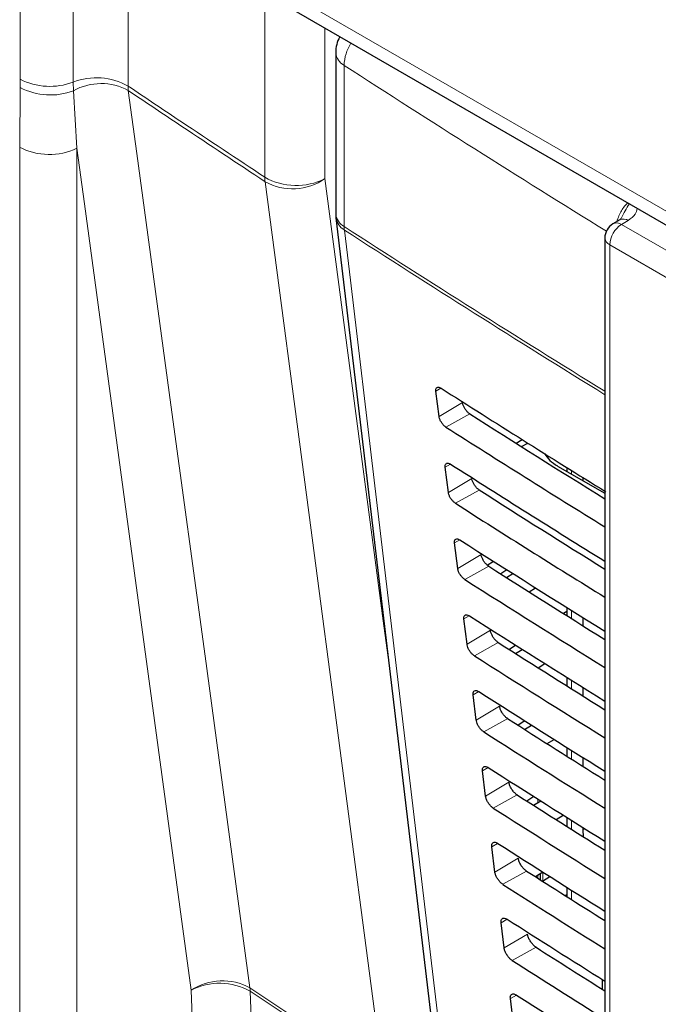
# Paper-space layout 'Blatt2' of a CAD drawing. Header units: millimetres. Extents: x 5 to 418, y 2 to 292.
# Tile 24 of 71: x 115 to 125, y 155 to 170. Entities that reach past the tile are written whole.
import ezdxf

# ---------------------------------------------------------------- set-up
doc = ezdxf.new("R2010")
doc.units = ezdxf.units.MM

psp = doc.layouts.new('Blatt2')

# ---------------------------------------------------------------- linework, layer by layer
at = {"color": 7, "linetype": 'Continuous', "lineweight": 18}
for p, q in [((115.256, 168.795), (115.256, 171.398)), ((116.052, 171.356), (116.052, 168.753)), ((116.876, 171.246), (116.876, 168.693)), ((119.045, 170.228), (129.912, 163.955)), ((118.931, 167.323), (118.931, 169.942)), ((119.834, 169.561), (119.834, 167.302)), ((120.123, 169.004), (120.123, 166.582)), ((115.255, 168.672), (115.256, 168.795)), ((116.052, 168.753), (116.056, 168.623)), ((115.248, 167.773), (115.255, 168.672)), ((116.056, 168.623), (116.108, 167.76)), ((116.88, 168.625), (116.876, 168.693)), ((115.248, 125.151), (115.248, 167.773)), ((116.108, 167.76), (116.108, 125.138)), ((124.391, 166.674), (124.29, 166.613)), ((124.29, 166.613), (135.433, 160.181)), ((135.256, 159.875), (124.113, 166.307)), ((124.113, 166.307), (124.113, 149.228)), ((121.578, 164.153), (121.503, 164.108)), ((121.901, 163.938), (121.549, 163.728)), ((122.01, 163.768), (121.652, 163.568)), ((121.719, 163.013), (121.642, 162.967)), ((122.04, 162.796), (121.689, 162.586)), ((123.541, 162.914), (123.541, 162.861)), ((122.152, 162.622), (121.794, 162.423)), ((121.861, 161.873), (121.782, 161.826)), ((122.18, 161.655), (121.829, 161.445)), ((122.295, 161.477), (121.937, 161.277)), ((122.003, 160.733), (121.922, 160.684)), ((123.541, 160.811), (123.541, 160.689)), ((122.32, 160.514), (121.969, 160.304)), ((122.437, 160.331), (122.079, 160.132)), ((123.541, 159.76), (123.541, 159.633)), ((122.145, 159.593), (122.062, 159.543)), ((122.459, 159.373), (122.108, 159.163)), ((122.58, 159.186), (122.222, 158.986)), ((123.541, 158.708), (123.541, 158.577)), ((122.286, 158.453), (122.201, 158.402)), ((122.599, 158.231), (122.248, 158.021)), ((122.722, 158.04), (122.364, 157.841)), ((123.035, 157.925), (123.035, 157.976)), ((123.541, 157.657), (123.541, 157.521)), ((123.71, 157.517), (123.738, 157.533)), ((122.428, 157.312), (122.341, 157.26)), ((122.739, 157.09), (122.388, 156.88)), ((122.864, 156.895), (122.506, 156.696)), ((123.109, 156.88), (123.109, 156.746)), ((123.035, 156.786), (123.035, 156.834)), ((123.541, 156.606), (123.541, 156.466)), ((122.57, 156.172), (122.481, 156.119)), ((122.879, 155.949), (122.527, 155.739)), ((123.007, 155.75), (122.649, 155.55)), ((124.039, 155.242), (124.039, 155.096)), ((122.711, 155.032), (122.621, 154.978))]:
    psp.add_line(p, q, dxfattribs=at)
at = {"color": 7, "linetype": 'Continuous', "lineweight": 25}
for p, q in [((119.175, 169.942), (130.041, 163.669)), ((119.996, 169.196), (119.996, 166.774)), ((120, 166.715), (121.594, 153.292)), ((124.263, 166.684), (124.162, 166.624)), ((124.04, 166.409), (124.04, 149.33)), ((121.549, 163.728), (121.503, 164.108)), ((122.706, 163.326), (122.798, 163.38)), ((122.789, 163.274), (122.882, 163.327)), ((123.168, 163.12), (123.19, 163.133)), ((121.689, 162.586), (121.642, 162.967)), ((123.329, 162.983), (124.04, 162.573)), ((123.468, 162.96), (123.468, 162.903)), ((123.71, 162.809), (123.71, 162.763)), ((121.829, 161.445), (121.782, 161.826)), ((122.274, 161.493), (122.367, 161.551)), ((122.568, 161.423), (122.475, 161.362)), ((122.563, 161.306), (122.659, 161.366)), ((122.901, 161.092), (122.997, 161.152)), ((123.468, 160.857), (123.468, 160.735)), ((123.468, 160.795), (123.421, 160.764)), ((121.969, 160.304), (121.922, 160.684)), ((123.71, 160.705), (123.71, 160.583)), ((122.703, 160.288), (122.606, 160.224)), ((122.698, 160.166), (122.798, 160.227)), ((123.036, 159.951), (123.137, 160.014)), ((123.468, 159.806), (123.468, 159.679)), ((122.108, 159.163), (122.062, 159.543)), ((123.71, 159.654), (123.71, 159.527)), ((122.837, 159.152), (122.737, 159.086)), ((122.833, 159.025), (122.937, 159.089)), ((123.171, 158.81), (123.276, 158.875)), ((123.468, 158.754), (123.468, 158.623)), ((123.71, 158.602), (123.71, 158.47)), ((122.248, 158.021), (122.201, 158.402)), ((122.972, 158.017), (122.868, 157.948)), ((122.968, 157.884), (123.076, 157.95)), ((123.073, 157.949), (123.073, 157.952)), ((123.307, 157.669), (123.415, 157.737)), ((123.468, 157.703), (123.468, 157.568)), ((123.71, 157.551), (123.71, 157.517)), ((123.71, 157.517), (123.716, 157.411)), ((122.388, 156.88), (122.341, 157.26)), ((123.106, 156.881), (122.999, 156.81)), ((123.073, 156.762), (123.073, 156.859)), ((123.104, 156.743), (123.215, 156.812)), ((123.468, 156.653), (123.468, 156.512)), ((123.442, 156.528), (123.468, 156.544)), ((122.527, 155.739), (122.481, 156.119)), ((124.002, 155.265), (124.002, 155.119)), ((122.667, 154.598), (122.621, 154.978))]:
    psp.add_line(p, q, dxfattribs=at)
at = {"color": 7, "linetype": 'Continuous', "lineweight": 18, "flags": 128}
for points in [[(116.88, 168.625), (117.008, 167.68), (117.521, 163.903), (118.033, 160.125), (118.708, 155.141)], [(117.824, 155.104), (117.384, 158.346), (116.919, 161.777), (116.222, 166.923), (116.108, 167.76)], [(120.707, 153.807), (120.583, 154.749), (120.087, 158.516), (119.591, 162.283), (118.936, 167.255)], [(119.834, 167.302), (120.034, 165.786), (120.71, 160.654), (120.807, 159.919)], [(120.126, 166.529), (120.216, 165.777), (120.573, 162.769), (121.719, 153.106)]]:
    psp.add_lwpolyline(points, dxfattribs=at)
at = {"color": 7, "linetype": 'Continuous', "lineweight": 25, "flags": 128}
psp.add_lwpolyline([(124.27, 166.688), (124.264, 166.685), (124.263, 166.684)], dxfattribs=at)
at = {"color": 7, "linetype": 'Continuous', "lineweight": 25}
for centre, radius, start, end in [((120.496, 169.196), 0.5, 151.6791, 180), ((120.496, 166.774), 0.5, 180, 186.7694), ((124.29, 166.409), 0.25, 120.8709, 180)]:
    psp.add_arc(centre, radius, start, end, dxfattribs=at)
at = {"color": 7, "linetype": 'Continuous', "lineweight": 18}
for centre, radius, start, end in [((120.794, 168.981), 0.672, 148.0326, 177.9926), ((120.236, 169.216), 0.24, 184.8047, 242.0682), ((239.599, 353.63), 219.912, 237.09211, 238.30655), ((115.701, 169.666), 0.978, 242.9172, 291.0045), ((116.401, 167.856), 0.962, 60.4335, 111.2768), ((116.469, 167.877), 0.854, 61.2162, 119.004), ((115.709, 169.523), 0.964, 241.9338, 291.088), ((115.691, 168.633), 0.968, 242.738, 295.5297), ((119.402, 168.151), 0.953, 240.3763, 296.9742), ((119.432, 167.32), 0.501, 179.6704, 187.4556), ((119.347, 168.002), 0.853, 241.1537, 304.8364), ((120.236, 166.794), 0.24, 184.8047, 242.0682), ((120.259, 166.756), 0.262, 188.9506, 239.6645), ((124.218, 166.514), 0.123, 53.8194, 116.8686), ((124.317, 166.564), 0.132, 55.8095, 110.724), ((239.587, 351.19), 219.89, 237.09208, 238.29969), ((120.528, 166.581), 0.405, 179.878, 187.3161), ((239.58, 351.12), 219.87, 237.09203, 238.29874), ((124.497, 166.29), 0.384, 122.6054, 177.3951), ((124.163, 166.42), 0.123, 185.0847, 246.2373), ((118.297, 154.391), 0.855, 61.2553, 123.574), ((118.254, 154.279), 0.931, 60.508, 117.5428), ((118.225, 155.078), 0.487, 1.2932, 7.4785)]:
    psp.add_arc(centre, radius, start, end, dxfattribs=at)
at = {"color": 7, "linetype": 'Continuous', "lineweight": 25}
for centre, major_axis, ratio, start_param, end_param in [((307.105, 264.714), (250.293, 3.851), 0.587275, 3.868493, 3.883113), ((306.281, 256.504), (248.523, -3.692), 0.567125, 3.885601, 3.897695), ((306.28, 256.504), (249.027, -3.699), 0.567125, 3.885702, 3.899882), ((123.859, 163.279), (0.75, -0.011), 0.567125, 3.439115, 3.935417), ((307.105, 263.489), (250.093, 3.848), 0.587275, 3.868453, 3.882164), ((306.281, 255.28), (248.322, -3.689), 0.567125, 3.885561, 3.896821), ((306.281, 255.279), (248.827, -3.696), 0.567125, 3.885662, 3.899014), ((307.104, 262.264), (249.892, 3.845), 0.587275, 3.868413, 3.881303), ((306.282, 254.055), (248.122, -3.686), 0.567125, 3.88552, 3.895945), ((306.281, 254.055), (248.626, -3.693), 0.567125, 3.885622, 3.898143), ((307.104, 261.039), (249.691, 3.842), 0.587275, 3.868373, 3.880439), ((306.282, 252.83), (247.921, -3.683), 0.567125, 3.88548, 3.895066), ((306.281, 252.83), (248.425, -3.69), 0.567125, 3.885581, 3.89727), ((307.104, 259.814), (249.491, 3.839), 0.587275, 3.868333, 3.879574), ((306.282, 251.606), (247.72, -3.68), 0.567125, 3.885439, 3.894186), ((306.282, 251.605), (248.225, -3.687), 0.567125, 3.885541, 3.896395), ((307.103, 258.589), (249.29, 3.836), 0.587275, 3.868293, 3.878706), ((306.283, 250.381), (247.519, -3.677), 0.567125, 3.885399, 3.893303), ((306.282, 250.381), (248.024, -3.684), 0.567125, 3.885501, 3.895518), ((307.103, 257.364), (249.089, 3.833), 0.587275, 3.868253, 3.877836), ((306.283, 249.157), (247.319, -3.674), 0.567125, 3.885358, 3.892417), ((306.282, 249.156), (247.823, -3.681), 0.567125, 3.88546, 3.894638), ((307.103, 256.139), (248.888, 3.83), 0.587275, 3.868213, 3.876956), ((306.283, 247.932), (247.118, -3.671), 0.567125, 3.885318, 3.891522), ((306.283, 247.931), (247.622, -3.679), 0.567125, 3.88542, 3.893756), ((307.102, 254.914), (248.688, 3.827), 0.587275, 3.868173, 3.875914)]:
    psp.add_ellipse(centre, major_axis=major_axis, ratio=ratio, start_param=start_param, end_param=end_param, dxfattribs=at)
at = {"color": 7, "linetype": 'Continuous', "lineweight": 18}
for points, knots in [([(116.876, 168.693), (117.144, 168.513), (117.828, 168.056), (118.514, 167.6), (118.931, 167.323)], [0, 0, 0, 0, 0.392517, 1, 1, 1, 1]), ([(118.936, 167.255), (118.519, 167.532), (117.833, 167.988), (117.149, 168.445), (116.88, 168.625)], [0, 0, 0, 0, 0.607605, 1, 1, 1, 1]), ([(124.22, 166.659), (124.23, 166.687), (124.256, 166.767), (124.315, 166.867), (124.366, 166.921), (124.381, 166.937)], [0, 0, 0, 0, 0.281868, 0.790245, 1, 1, 1, 1]), ([(124.287, 166.702), (124.305, 166.742), (124.341, 166.823), (124.385, 166.888), (124.408, 166.921)], [0, 0, 0, 0, 0.498362, 1, 1, 1, 1]), ([(124.525, 166.854), (124.518, 166.824), (124.503, 166.757), (124.431, 166.703), (124.391, 166.674)], [0, 0, 0, 0, 0.444865, 1, 1, 1, 1]), ([(119.251, 126.591), (118.995, 130.416), (118.55, 137.045), (118.098, 146.565), (117.915, 152.264), (117.824, 155.104)], [0, 0, 0, 0, 0.4063373, 0.7041915, 1, 1, 1, 1]), ([(118.708, 155.141), (118.948, 154.98), (119.613, 154.535), (120.281, 154.091), (120.707, 153.807)], [0, 0, 0, 0, 0.360843, 1, 1, 1, 1]), ([(118.712, 155.089), (118.803, 152.251), (118.986, 146.556), (119.438, 137.045), (119.882, 130.421), (120.138, 126.599)], [0, 0, 0, 0, 0.295808, 0.593663, 1, 1, 1, 1]), ([(120.711, 153.755), (120.285, 154.039), (119.617, 154.483), (118.952, 154.928), (118.712, 155.089)], [0, 0, 0, 0, 0.6391802, 1, 1, 1, 1])]:
    psp.add_open_spline(points, degree=3, knots=knots, dxfattribs=at)
at = {"color": 7, "linetype": 'Continuous', "lineweight": 25}
for points, knots in [([(124.286, 166.703), (124.286, 166.702), (124.288, 166.701), (124.258, 166.68), (124.241, 166.673), (124.239, 166.672)], [0, 0, 0, 0, 0.642601, 0.959004, 1, 1, 1, 1]), ([(121.503, 164.108), (121.502, 164.112), (121.501, 164.128), (121.505, 164.15), (121.52, 164.166), (121.543, 164.169), (121.565, 164.161), (121.577, 164.153), (121.579, 164.152)], [0, 0, 0, 0, 0.085055, 0.301992, 0.519614, 0.73677, 0.952234, 1, 1, 1, 1]), ([(122.01, 163.768), (122.005, 163.771), (121.99, 163.781), (121.964, 163.807), (121.935, 163.845), (121.913, 163.887), (121.903, 163.918), (121.901, 163.934), (121.901, 163.938)], [0, 0, 0, 0, 0.090147, 0.302269, 0.513765, 0.725708, 0.939262, 1, 1, 1, 1]), ([(121.652, 163.568), (121.648, 163.571), (121.634, 163.58), (121.61, 163.603), (121.583, 163.639), (121.562, 163.679), (121.552, 163.709), (121.55, 163.724), (121.549, 163.728)], [0, 0, 0, 0, 0.081983, 0.29415, 0.505651, 0.717554, 0.931034, 1, 1, 1, 1]), ([(121.642, 162.967), (121.642, 162.971), (121.641, 162.988), (121.645, 163.01), (121.661, 163.026), (121.685, 163.029), (121.707, 163.021), (121.719, 163.013), (121.721, 163.012)], [0, 0, 0, 0, 0.088537, 0.305491, 0.523118, 0.740262, 0.955695, 1, 1, 1, 1]), ([(122.152, 162.622), (122.147, 162.626), (122.132, 162.636), (122.105, 162.663), (122.075, 162.702), (122.053, 162.745), (122.043, 162.777), (122.041, 162.793), (122.04, 162.796)], [0, 0, 0, 0, 0.093116, 0.30522, 0.516717, 0.728672, 0.94225, 1, 1, 1, 1]), ([(121.794, 162.423), (121.79, 162.426), (121.776, 162.435), (121.751, 162.459), (121.723, 162.496), (121.702, 162.537), (121.692, 162.567), (121.69, 162.583), (121.689, 162.586)], [0, 0, 0, 0, 0.085361, 0.2975063, 0.509006, 0.7209225, 0.9344323, 1, 1, 1, 1]), ([(121.782, 161.826), (121.782, 161.831), (121.78, 161.847), (121.785, 161.87), (121.801, 161.887), (121.826, 161.889), (121.848, 161.881), (121.861, 161.873), (121.863, 161.872)], [0, 0, 0, 0, 0.0918385, 0.3088157, 0.5264474, 0.7435751, 0.9589791, 1, 1, 1, 1]), ([(122.295, 161.477), (122.29, 161.48), (122.273, 161.491), (122.246, 161.519), (122.216, 161.559), (122.193, 161.603), (122.183, 161.636), (122.18, 161.652), (122.18, 161.655)], [0, 0, 0, 0, 0.0959405, 0.3080353, 0.5195259, 0.7314977, 0.9451051, 1, 1, 1, 1]), ([(121.937, 161.277), (121.932, 161.28), (121.917, 161.291), (121.891, 161.315), (121.863, 161.354), (121.841, 161.395), (121.832, 161.426), (121.829, 161.442), (121.829, 161.445)], [0, 0, 0, 0, 0.088564, 0.300693, 0.512191, 0.724125, 0.937663, 1, 1, 1, 1]), ([(121.922, 160.684), (121.921, 160.69), (121.92, 160.707), (121.925, 160.73), (121.942, 160.747), (121.967, 160.749), (121.99, 160.741), (122.003, 160.733), (122.005, 160.732)], [0, 0, 0, 0, 0.09498, 0.311975, 0.529609, 0.74672, 0.962099, 1, 1, 1, 1]), ([(122.437, 160.331), (122.432, 160.335), (122.415, 160.347), (122.386, 160.375), (122.356, 160.416), (122.333, 160.461), (122.323, 160.494), (122.32, 160.511), (122.32, 160.514)], [0, 0, 0, 0, 0.098637, 0.310714, 0.522207, 0.734193, 0.947823, 1, 1, 1, 1]), ([(122.079, 160.132), (122.074, 160.135), (122.059, 160.146), (122.032, 160.171), (122.003, 160.211), (121.981, 160.253), (121.971, 160.285), (121.969, 160.3), (121.969, 160.304)], [0, 0, 0, 0, 0.0916091, 0.3037259, 0.5152183, 0.7271665, 0.9407326, 1, 1, 1, 1]), ([(122.062, 159.543), (122.061, 159.549), (122.06, 159.566), (122.065, 159.59), (122.082, 159.607), (122.108, 159.61), (122.132, 159.601), (122.145, 159.593), (122.146, 159.592)], [0, 0, 0, 0, 0.097965, 0.314976, 0.532617, 0.749715, 0.965064, 1, 1, 1, 1]), ([(122.58, 159.186), (122.574, 159.19), (122.557, 159.202), (122.527, 159.231), (122.496, 159.273), (122.472, 159.32), (122.462, 159.353), (122.46, 159.369), (122.459, 159.373)], [0, 0, 0, 0, 0.101205, 0.313275, 0.524766, 0.736767, 0.950422, 1, 1, 1, 1]), ([(122.222, 158.986), (122.217, 158.99), (122.201, 159.001), (122.173, 159.027), (122.144, 159.068), (122.121, 159.111), (122.111, 159.143), (122.109, 159.159), (122.108, 159.163)], [0, 0, 0, 0, 0.0945067, 0.3066083, 0.5181002, 0.7300638, 0.9436568, 1, 1, 1, 1]), ([(122.201, 158.402), (122.201, 158.408), (122.199, 158.426), (122.205, 158.451), (122.223, 158.468), (122.25, 158.47), (122.273, 158.461), (122.286, 158.452), (122.288, 158.451)], [0, 0, 0, 0, 0.100806, 0.317834, 0.535479, 0.752562, 0.96789, 1, 1, 1, 1]), ([(122.722, 158.04), (122.716, 158.044), (122.698, 158.057), (122.668, 158.087), (122.636, 158.13), (122.612, 158.178), (122.602, 158.212), (122.6, 158.228), (122.599, 158.231)], [0, 0, 0, 0, 0.103663, 0.31572, 0.52721, 0.739225, 0.952903, 1, 1, 1, 1]), ([(122.364, 157.841), (122.359, 157.845), (122.342, 157.856), (122.314, 157.883), (122.284, 157.925), (122.261, 157.969), (122.251, 158.002), (122.248, 158.018), (122.248, 158.021)], [0, 0, 0, 0, 0.0972669, 0.3093537, 0.5208461, 0.7328247, 0.9464437, 1, 1, 1, 1]), ([(122.341, 157.26), (122.341, 157.267), (122.339, 157.286), (122.345, 157.311), (122.363, 157.328), (122.391, 157.33), (122.415, 157.321), (122.428, 157.312), (122.43, 157.311)], [0, 0, 0, 0, 0.103516, 0.320559, 0.538208, 0.755281, 0.970582, 1, 1, 1, 1]), ([(122.864, 156.895), (122.858, 156.899), (122.84, 156.912), (122.809, 156.943), (122.776, 156.987), (122.752, 157.036), (122.742, 157.07), (122.739, 157.087), (122.739, 157.09)], [0, 0, 0, 0, 0.106012, 0.31806, 0.529551, 0.741577, 0.955276, 1, 1, 1, 1]), ([(122.506, 156.696), (122.501, 156.699), (122.484, 156.711), (122.455, 156.74), (122.424, 156.782), (122.401, 156.827), (122.391, 156.86), (122.388, 156.877), (122.388, 156.88)], [0, 0, 0, 0, 0.0999004, 0.3119758, 0.5234652, 0.7354578, 0.9491022, 1, 1, 1, 1]), ([(122.481, 156.119), (122.48, 156.126), (122.479, 156.145), (122.485, 156.171), (122.504, 156.189), (122.532, 156.19), (122.557, 156.18), (122.57, 156.172), (122.572, 156.171)], [0, 0, 0, 0, 0.106103, 0.323159, 0.540815, 0.75787, 0.973155, 1, 1, 1, 1]), ([(123.007, 155.75), (123, 155.754), (122.981, 155.767), (122.95, 155.799), (122.917, 155.844), (122.892, 155.894), (122.881, 155.929), (122.879, 155.946), (122.879, 155.949)], [0, 0, 0, 0, 0.108261, 0.320299, 0.53179, 0.743829, 0.95755, 1, 1, 1, 1]), ([(122.649, 155.55), (122.643, 155.554), (122.625, 155.566), (122.596, 155.596), (122.564, 155.639), (122.54, 155.685), (122.53, 155.719), (122.528, 155.736), (122.527, 155.739)], [0, 0, 0, 0, 0.102414, 0.314479, 0.52597, 0.737975, 0.951642, 1, 1, 1, 1]), ([(122.621, 154.978), (122.62, 154.985), (122.619, 155.005), (122.625, 155.031), (122.644, 155.049), (122.673, 155.051), (122.698, 155.04), (122.712, 155.032), (122.713, 155.031)], [0, 0, 0, 0, 0.108574, 0.325646, 0.543302, 0.760351, 0.975609, 1, 1, 1, 1])]:
    psp.add_open_spline(points, degree=3, knots=knots, dxfattribs=at)

doc.saveas('drawing.dxf')
